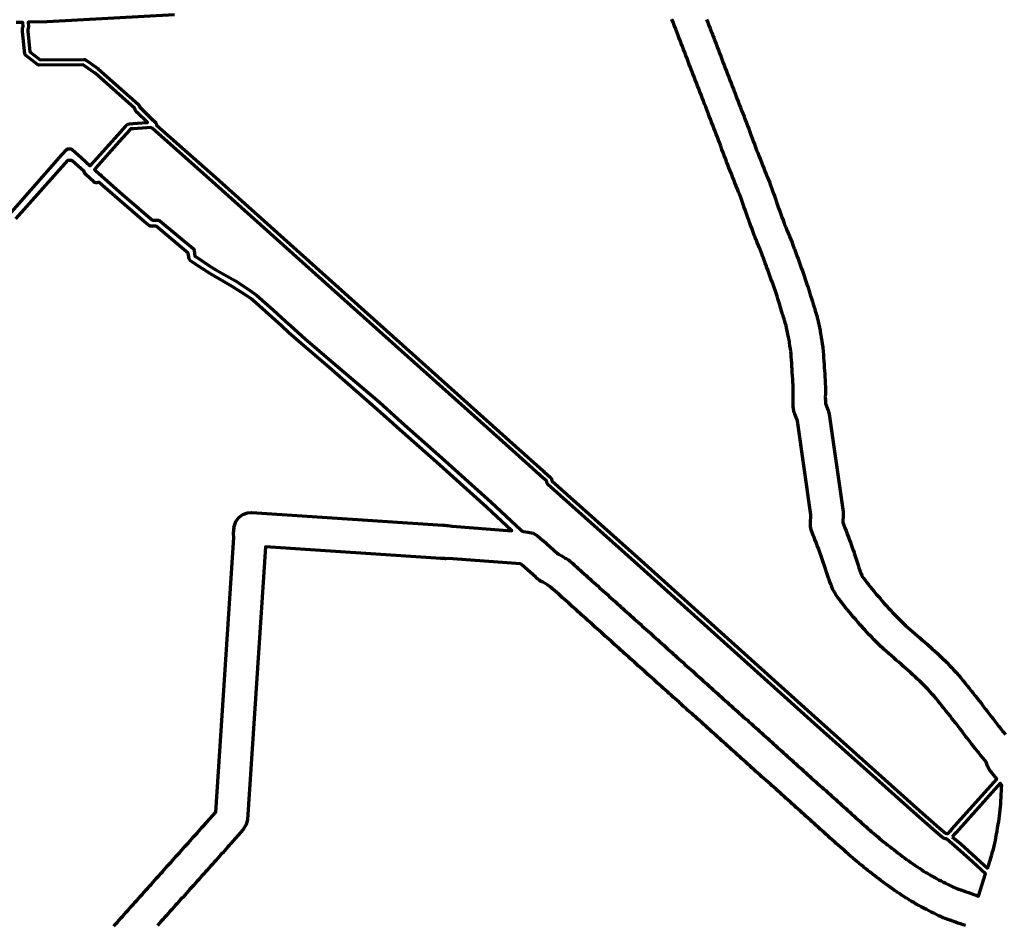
# Model space of a CAD drawing. Header units: metres. Extents: x 98902 to 136161, y 449037 to 499677.
# Tile 28 of 200: x 108421 to 110256, y 485672 to 487359. Entities that reach past the tile are written whole.
import ezdxf

# ---------------------------------------------------------------- set-up
doc = ezdxf.new("R2010")
doc.units = ezdxf.units.M
doc.layers.add('B-WE-OG-INFO_EIS VOORZORGSMAATREGEL-GV', color=7, linetype='Continuous', lineweight=70, true_color=0xfa194b)

msp = doc.modelspace()

# ---------------------------------------------------------------- linework, layer by layer
at = {"layer": 'B-WE-OG-INFO_EIS VOORZORGSMAATREGEL-GV', "flags": 128}
for points in [[(108383.5, 486975.9), (108499.8, 487107.2), (108499.8, 487107.2), (108508.2, 487116.8), (108510.4, 487118.2), (108516.3, 487118.6), (108518.6, 487117.4), (108535.5, 487102.2), (108535.5, 487102.2), (108552.6, 487086.9), (108559.9, 487094.8), (108598.9, 487138.5), (108598.9, 487138.5), (108618.7, 487160.8), (108618.8, 487160.8), (108619, 487161), (108619.2, 487161.3), (108619.5, 487161.6), (108619.7, 487161.8), (108622.8, 487164.4), (108625.6, 487165.3), (108632.2, 487165.8), (108632.2, 487165.8), (108632.2, 487165.8), (108657.5, 487167.5), (108657.5, 487167.5), (108657.5, 487167.5), (108659.3, 487167.6), (108640.2, 487186.4), (108640.2, 487186.4), (108637, 487189.6), (108636, 487191), (108634.9, 487193.9), (108560.8, 487259.9), (108560.7, 487259.9), (108547.8, 487269), (108547.8, 487269), (108547.8, 487269), (108539.3, 487274.9), (108457.3, 487274.5), (108455.7, 487274.7), (108454.2, 487275.5), (108432, 487292.6), (108430.4, 487294.8), (108426.4, 487336.5), (108426.4, 487336.5), (108426.4, 487336.5), (108426.2, 487339.1), (108426.2, 487339.1), (108426, 487341.4), (108426.4, 487343.9), (108427.5, 487346.3), (108426.9, 487354), (108414.3, 487354)], [(108709.5, 487367.8), (108472.5, 487355.2), (108437.2, 487354.1), (108437.2, 487354.1), (108437.2, 487354.1), (108436.9, 487354.1), (108437.6, 487345.7), (108437.1, 487343.3), (108436.1, 487340.9), (108436.2, 487340), (108436.2, 487340), (108436.2, 487340), (108436.4, 487337.4), (108436.4, 487337.4), (108439.9, 487299.2), (108459, 487284.5), (108540.8, 487284.9), (108542.3, 487284.7), (108543.7, 487284), (108553.5, 487277.2), (108553.5, 487277.2), (108566.5, 487268.1), (108566.5, 487268.1), (108566.5, 487268.1), (108566.8, 487267.8), (108567.3, 487267.5), (108642.2, 487200.8), (108643.4, 487199.3), (108644.8, 487196), (108647.2, 487193.6), (108647.2, 487193.6), (108647.2, 487193.6), (108669.2, 487171.9), (108669.3, 487171.7), (108669.5, 487171.6), (108669.8, 487171.2), (108670.1, 487171), (108674.6, 487166.6), (108675.9, 487164.3), (108676.2, 487162.8), (108786.5, 487065.3), (109033, 486844), (109345.1, 486564.7), (109345.1, 486564.7), (109345.1, 486564.7), (109396.4, 486518.7), (109397.3, 486517.6), (109397.9, 486517.3), (109398.1, 486517), (109398.4, 486516.9), (109410.1, 486506.3), (109411.6, 486504), (109412.8, 486499.8), (109572.6, 486357), (109907.9, 486055.6), (110098.4, 485885.2), (110134.5, 485853.6), (110146.1, 485843.8), (110148.4, 485843), (110148.6, 485843), (110148.7, 485843), (110149.2, 485843), (110149.9, 485843.1), (110151.3, 485843.8), (110154.7, 485847.6), (110154.7, 485847.6), (110154.7, 485847.6), (110156.9, 485850.1), (110156.9, 485850.1), (110156.9, 485850.1), (110156.9, 485850.1), (110156.9, 485850.1), (110157.8, 485850.9), (110158.1, 485851.5), (110241.6, 485944.6), (110241.7, 485944.7), (110228.2, 485961.6), (110224.2, 485968.3), (110222, 485976.3), (110219.7, 485979.1), (110215.5, 485984.1), (110211.4, 485989.2), (110207.2, 485994.3), (110207.1, 485994.4), (110207, 485994.5), (110206, 485995.7), (110206, 485995.8), (110205.9, 485995.9), (110202.1, 486000.6), (110198.4, 486005.3), (110198.4, 486005.4), (110198.3, 486005.5), (110194.6, 486010.2), (110194.6, 486010.3), (110194.5, 486010.3), (110190.9, 486015.1), (110190.8, 486015.1), (110187.2, 486019.8), (110187.2, 486019.9), (110187.2, 486019.9), (110183.5, 486024.6), (110183.5, 486024.7), (110183.5, 486024.7), (110179.8, 486029.4), (110176.2, 486034.2), (110172.5, 486038.9), (110172.5, 486038.9), (110168.9, 486043.7), (110168.9, 486043.7), (110165.2, 486048.4), (110161.7, 486053), (110158.1, 486057.6), (110154.4, 486062.2), (110154.4, 486062.2), (110150.7, 486066.9), (110146.9, 486071.6), (110146.9, 486071.6), (110146.9, 486071.6), (110143.2, 486076.3), (110143.2, 486076.3), (110139.4, 486081), (110135.9, 486085.4), (110132.3, 486089.8), (110132.3, 486089.8), (110128.4, 486094.4), (110124.8, 486098.8), (110121.3, 486102.7), (110117.5, 486106.8), (110113.5, 486111.2), (110109.6, 486115.4), (110105.9, 486119.2), (110102.1, 486123), (110098.1, 486126.9), (110093.8, 486130.9), (110093.8, 486130.9), (110089.5, 486135), (110085.2, 486138.9), (110081, 486142.8), (110076.7, 486146.6), (110072.3, 486150.5), (110072.3, 486150.5), (110067.8, 486154.4), (110067.8, 486154.4), (110067.8, 486154.4), (110063.3, 486158.4), (110063.3, 486158.4), (110058.8, 486162.3), (110058.8, 486162.3), (110054.3, 486166.2), (110054.3, 486166.2), (110049.9, 486170.1), (110049.9, 486170.1), (110049.8, 486170.1), (110045.3, 486174), (110045.3, 486174), (110045.3, 486174), (110040.8, 486177.9), (110040.7, 486178.1), (110040.5, 486178.2), (110036, 486182.1), (110035.9, 486182.2), (110035.8, 486182.3), (110031.4, 486186.3), (110031.2, 486186.5), (110031, 486186.7), (110026.6, 486190.8), (110026.5, 486190.9), (110026.3, 486191), (110022, 486195.2), (110021.9, 486195.3), (110021.7, 486195.4), (110017.4, 486199.6), (110017.2, 486199.9), (110016.9, 486200.2), (110012.7, 486204.5), (110008.5, 486208.8), (110008.5, 486208.8), (110004.4, 486213.1), (110004.2, 486213.3), (110004, 486213.4), (109999.9, 486217.8), (109999.9, 486217.8), (109999.9, 486217.8), (109995.8, 486222.2), (109995.6, 486222.4), (109995.4, 486222.6), (109991.4, 486227), (109991.3, 486227.1), (109991.2, 486227.2), (109987.2, 486231.7), (109987.2, 486231.7), (109987.2, 486231.7), (109983.2, 486236.2), (109983, 486236.6), (109982.6, 486236.9), (109978.8, 486241.5), (109978.8, 486241.5), (109974.9, 486246.1), (109974.9, 486246.1), (109974.9, 486246.1), (109971, 486250.7), (109971, 486250.7), (109971, 486250.8), (109967.2, 486255.4), (109963.3, 486260), (109963.2, 486260.1), (109963.1, 486260.3), (109959.3, 486264.9), (109959.2, 486265), (109959.1, 486265.1), (109955.4, 486269.8), (109955.3, 486270), (109955.2, 486270.1), (109951.5, 486274.8), (109951.3, 486275.1), (109951.1, 486275.3), (109948.2, 486279.2), (109945.3, 486283), (109941.8, 486287.9), (109940.7, 486290), (109938.9, 486292.5), (109936.3, 486297.9), (109936.1, 486298.5), (109935.7, 486299), (109933.3, 486304.5), (109933.1, 486305.3), (109932.7, 486306), (109930.5, 486311.6), (109930.5, 486311.7), (109930.5, 486311.7), (109928.4, 486317.3), (109928.3, 486318), (109927.9, 486318.7), (109926.1, 486324.4), (109924.3, 486330.2), (109922.4, 486335.9), (109922.4, 486335.9), (109920.6, 486341.6), (109920.6, 486341.6), (109920.6, 486341.6), (109918.9, 486346.9), (109917.1, 486352.1), (109917, 486352.2), (109917, 486352.2), (109915, 486357.9), (109913.1, 486363.4), (109911.2, 486368.7), (109909.1, 486374.2), (109909.1, 486374.2), (109907, 486379.6), (109904.9, 486385), (109902.7, 486390.6), (109902.7, 486390.6), (109900.6, 486396.2), (109900.5, 486396.6), (109900.3, 486397), (109896, 486408.8), (109894.5, 486414.7), (109894.3, 486420.8), (109895.3, 486436.9), (109870.4, 486612), (109865.3, 486624.3), (109865.3, 486624.6), (109865.1, 486624.9), (109864.2, 486627.3), (109862.2, 486638), (109862.2, 486650), (109862.1, 486655.8), (109862.2, 486656.2), (109862.1, 486656.7), (109862.2, 486662.6), (109862.2, 486662.6), (109862.2, 486662.6), (109862.3, 486668.5), (109862.3, 486668.5), (109862.4, 486673.5), (109862.2, 486678.1), (109861.8, 486683.7), (109861.8, 486683.7), (109861.4, 486689.6), (109861.4, 486689.6), (109861.4, 486689.6), (109861, 486695.5), (109860.6, 486701.4), (109860.2, 486707.3), (109859.8, 486713.2), (109859.8, 486713.2), (109859.8, 486713.2), (109859.4, 486719.1), (109859.4, 486719.1), (109859.1, 486725), (109859.1, 486725), (109859.1, 486725), (109858.7, 486730.8), (109858.3, 486736.3), (109857.9, 486740.8), (109857.1, 486745.8), (109857.1, 486745.8), (109856.2, 486751.7), (109855.3, 486757.5), (109854.5, 486762.6), (109853.4, 486767.7), (109853.4, 486767.7), (109852.2, 486773.4), (109851, 486779.2), (109849.9, 486784.8), (109848.9, 486789.3), (109847.5, 486794.1), (109845.8, 486799.7), (109844.4, 486804.8), (109842.7, 486809.7), (109842.6, 486810.1), (109842.5, 486810.4), (109840.7, 486816), (109840.7, 486816.1), (109840.6, 486816.1), (109838.9, 486821.8), (109838.9, 486822), (109838.8, 486822.1), (109837.1, 486827.8), (109837.1, 486827.8), (109835.4, 486833.3), (109835.4, 486833.3), (109833.8, 486838.8), (109832.1, 486844), (109830.3, 486849.4), (109828.5, 486855), (109826.7, 486860.3), (109824.9, 486865.5), (109822.9, 486870.9), (109822.9, 486870.9), (109822.9, 486870.9), (109820.8, 486876.5), (109818.8, 486882), (109818.8, 486882.1), (109818.8, 486882.1), (109816.8, 486887.6), (109816.8, 486887.6), (109814.8, 486893.2), (109812.8, 486898.5), (109812.4, 486899.8), (109812.4, 486899.9), (109812.3, 486899.9), (109810.2, 486905.6), (109810.2, 486905.7), (109810.1, 486905.9), (109808.2, 486911.3), (109806.1, 486916.6), (109806.1, 486916.9), (109805.9, 486917.1), (109803.9, 486922.6), (109801.9, 486927.9), (109799.9, 486933), (109797.7, 486938.2), (109797.7, 486938.2), (109795.3, 486943.8), (109795.3, 486943.8), (109793, 486949.3), (109792.9, 486949.6), (109792.8, 486949.8), (109790.5, 486955.4), (109790.4, 486956), (109790.1, 486956.5), (109789.1, 486959.3), (109789.1, 486959.3), (109787, 486964.9), (109785, 486970.6), (109785, 486970.6), (109782.9, 486976.2), (109780.8, 486981.9), (109780.8, 486982), (109780.7, 486982.1), (109778.7, 486987.8), (109778.7, 486987.8), (109778.6, 486987.9), (109776.6, 486993.6), (109774.6, 486999.3), (109772.6, 487005), (109772.6, 487005), (109772.6, 487005), (109770.5, 487010.7), (109770.5, 487010.7), (109770.5, 487010.8), (109768.5, 487016.5), (109766.5, 487022.2), (109764.6, 487027.5), (109762.7, 487032.5), (109760.5, 487037.8), (109758.3, 487043.4), (109756, 487049), (109755.9, 487049.2), (109755.9, 487049.3), (109753.6, 487054.9), (109753.6, 487055), (109753.6, 487055.1), (109751.4, 487060.7), (109751.4, 487060.7), (109749.2, 487066.3), (109747, 487071.9), (109744.8, 487077.5), (109744.8, 487077.5), (109742.6, 487083.1), (109742.6, 487083.1), (109740.4, 487088.7), (109740.4, 487088.7), (109740.4, 487088.7), (109738.2, 487094.4), (109738.1, 487094.6), (109738, 487094.8), (109735.9, 487100.5), (109733.7, 487106.2), (109731.6, 487111.8), (109731.6, 487111.9), (109729.5, 487117.5), (109729.5, 487117.5), (109727.4, 487123.1), (109725.3, 487128.8), (109725.3, 487128.8), (109723.1, 487134.4), (109723.1, 487134.4), (109721, 487140.1), (109721, 487140.1), (109718.9, 487145.7), (109716.7, 487151.4), (109714.6, 487157), (109712.5, 487162.5), (109710.3, 487168), (109710.3, 487168), (109708.1, 487173.6), (109705.9, 487179.3), (109705.9, 487179.3), (109705.9, 487179.4), (109703.7, 487185), (109703.7, 487185.1), (109703.6, 487185.1), (109701.5, 487190.8), (109699.3, 487196.4), (109699.3, 487196.4), (109697.2, 487201.9), (109697.2, 487201.9), (109695, 487207.6), (109692.8, 487213.2), (109690.6, 487218.9), (109690.6, 487218.9), (109690.6, 487218.9), (109688.4, 487224.5), (109688.4, 487224.6), (109688.4, 487224.6), (109686.2, 487230.2), (109684.1, 487235.9), (109681.9, 487241.5), (109681.9, 487241.5), (109679.7, 487247), (109679.7, 487247), (109677.5, 487252.6), (109675.3, 487258.3), (109675.3, 487258.3), (109675.3, 487258.3), (109673.1, 487264), (109673.1, 487264.2), (109672.9, 487264.4), (109670.8, 487270.1), (109670.8, 487270.1), (109668.7, 487275.8), (109668.7, 487275.8), (109666.6, 487281.4), (109666.6, 487281.4), (109664.6, 487286.9), (109662.5, 487292.4), (109662.5, 487292.4), (109660.3, 487298), (109658.1, 487303.7), (109656, 487309.3), (109653.8, 487314.6), (109651.6, 487320.2), (109651.6, 487320.2), (109649.4, 487325.8), (109649.3, 487326), (109649.3, 487326.1), (109647.1, 487331.7), (109647.1, 487331.7), (109647.1, 487331.7), (109644.9, 487337.4), (109642.7, 487343), (109640.5, 487348.7), (109640.5, 487348.7), (109638.3, 487354.3), (109636.1, 487359.9)], [(109700.8, 487359.1), (109703, 487353.5), (109703, 487353.5), (109705.1, 487347.9), (109707.3, 487342.5), (109709.6, 487336.9), (109709.6, 487336.8), (109709.6, 487336.7), (109711.8, 487331.1), (109711.9, 487331), (109711.9, 487330.9), (109714.1, 487325.3), (109716.3, 487319.6), (109718.4, 487314), (109718.5, 487314), (109720.6, 487308.4), (109720.7, 487308.1), (109720.8, 487308), (109722.9, 487302.3), (109722.9, 487302.3), (109722.9, 487302.3), (109725, 487296.6), (109725, 487296.6), (109727.1, 487290.9), (109727.1, 487290.9), (109729.1, 487285.5), (109731.2, 487280.1), (109733.4, 487274.5), (109735.6, 487268.9), (109735.6, 487268.9), (109735.6, 487268.9), (109737.8, 487263.2), (109737.8, 487263.2), (109737.8, 487263.1), (109740, 487257.5), (109740, 487257.5), (109742.2, 487251.8), (109744.4, 487246.2), (109744.4, 487246.2), (109746.6, 487240.6), (109746.6, 487240.6), (109748.7, 487235), (109748.7, 487234.9), (109750.9, 487229.3), (109753.1, 487223.7), (109753.1, 487223.6), (109753.2, 487223.6), (109755.3, 487217.9), (109755.3, 487217.9), (109755.3, 487217.9), (109757.5, 487212.3), (109759.7, 487206.6), (109759.7, 487206.6), (109761.8, 487201.2), (109761.8, 487201.2), (109764, 487195.5), (109766.2, 487189.9), (109768.4, 487184.3), (109768.4, 487184.2), (109768.5, 487184.1), (109770.6, 487178.4), (109770.6, 487178.4), (109770.7, 487178.3), (109772.8, 487172.6), (109775, 487167), (109775, 487167), (109777.1, 487161.3), (109777.1, 487161.3), (109777.1, 487161.3), (109779.3, 487155.6), (109779.3, 487155.6), (109779.3, 487155.6), (109781.4, 487149.9), (109781.4, 487149.9), (109783.5, 487144.3), (109785.7, 487138.6), (109785.7, 487138.6), (109785.7, 487138.6), (109787.8, 487132.9), (109787.8, 487132.9), (109787.8, 487132.9), (109789.9, 487127.2), (109789.9, 487127.2), (109792.1, 487121.6), (109792.1, 487121.6), (109794.1, 487116.1), (109796.2, 487110.8), (109796.2, 487110.8), (109798.4, 487105.1), (109798.4, 487105.1), (109800.7, 487099.5), (109800.7, 487099.5), (109800.7, 487099.5), (109802.9, 487093.8), (109802.9, 487093.8), (109802.9, 487093.7), (109805.1, 487088.1), (109807.3, 487082.5), (109807.3, 487082.5), (109809.5, 487076.8), (109811.6, 487071.5), (109813.8, 487066), (109816.1, 487060.4), (109818.4, 487054.8), (109818.4, 487054.6), (109818.6, 487054.3), (109820.8, 487048.7), (109820.8, 487048.2), (109821.1, 487047.8), (109823.1, 487042.1), (109825.1, 487036.4), (109825.1, 487036.4), (109827.1, 487030.7), (109827.1, 487030.7), (109829.1, 487025.1), (109829.1, 487025.1), (109831.1, 487019.4), (109833.2, 487013.7), (109835.1, 487008.1), (109837.2, 487002.5), (109839.2, 486996.9), (109841.3, 486991.3), (109841.3, 486991.2), (109841.3, 486991.2), (109843.4, 486985.5), (109843.4, 486985.4), (109843.5, 486985.4), (109845.5, 486979.7), (109846.3, 486977.4), (109848.3, 486972.5), (109850.6, 486967.2), (109852.9, 486961.6), (109852.9, 486961.6), (109855.3, 486956), (109855.4, 486955.7), (109855.5, 486955.4), (109857.8, 486949.8), (109857.8, 486949.6), (109857.9, 486949.4), (109860.1, 486943.7), (109860.1, 486943.5), (109860.2, 486943.4), (109862.2, 486937.9), (109864.3, 486932.5), (109864.4, 486932.2), (109864.5, 486931.9), (109866.5, 486926.3), (109868.5, 486920.9), (109868.5, 486920.9), (109869.1, 486919.5), (109869.1, 486919.3), (109869.2, 486919.2), (109871.2, 486913.6), (109873.2, 486908.1), (109873.2, 486908.1), (109875.2, 486902.5), (109875.2, 486902.5), (109877.2, 486897), (109879.3, 486891.4), (109879.3, 486891.4), (109881.3, 486885.9), (109881.3, 486885.8), (109881.3, 486885.7), (109883.3, 486880.2), (109883.4, 486879.8), (109883.5, 486879.6), (109885.4, 486874), (109887.3, 486868.4), (109889.1, 486862.8), (109889.2, 486862.6), (109889.2, 486862.4), (109891, 486856.8), (109891.1, 486856.5), (109891.2, 486856.3), (109892.9, 486850.7), (109892.9, 486850.6), (109892.9, 486850.6), (109894.6, 486844.9), (109894.6, 486844.9), (109896.2, 486839.4), (109897.9, 486834.1), (109899.6, 486828.8), (109901.4, 486823.5), (109901.5, 486822.8), (109901.8, 486822.2), (109903.4, 486816.6), (109905.1, 486810.9), (109906.7, 486805.2), (109906.8, 486804.3), (109907.2, 486803.4), (109908.5, 486797.7), (109908.5, 486797.4), (109908.6, 486797.1), (109909.8, 486791.4), (109911, 486785.6), (109912.2, 486779.8), (109912.2, 486779.8), (109912.2, 486779.7), (109913.4, 486773.9), (109913.4, 486773.2), (109913.6, 486772.5), (109914.5, 486766.7), (109914.5, 486766.7), (109914.5, 486766.7), (109915.5, 486760.9), (109916.4, 486755), (109917.3, 486749.2), (109917.3, 486748.3), (109917.5, 486747.6), (109918.1, 486741.7), (109918, 486741.2), (109918.1, 486740.7), (109918.5, 486734.8), (109918.9, 486728.9), (109919.3, 486723), (109919.7, 486717.1), (109919.7, 486717.1), (109920.1, 486711.2), (109920.1, 486711.2), (109920.1, 486711.2), (109920.5, 486705.4), (109920.9, 486699.5), (109921.3, 486693.6), (109921.7, 486687.7), (109921.7, 486687.7), (109921.7, 486687.7), (109922.1, 486681.8), (109922, 486681.5), (109922.1, 486681.1), (109922.3, 486675.2), (109922.2, 486674.3), (109922.4, 486673.4), (109922.3, 486667.5), (109922.2, 486661.6), (109922.2, 486661.6), (109922.1, 486656.2), (109922.2, 486650.7), (109922.1, 486650.6), (109922.2, 486650.4), (109922.2, 486643.9), (109927.4, 486631.2), (109929.3, 486624.1), (109955.1, 486442.3), (109955.4, 486436.2), (109954.6, 486423.3), (109956.6, 486417.6), (109958.7, 486412.4), (109958.7, 486412.4), (109960.8, 486406.8), (109963, 486401.2), (109963, 486401.1), (109963.1, 486400.9), (109965.3, 486395.3), (109965.3, 486395.3), (109965.3, 486395.3), (109967.4, 486389.7), (109967.4, 486389.6), (109967.4, 486389.5), (109969.5, 486383.8), (109969.6, 486383.6), (109969.7, 486383.4), (109971.7, 486377.7), (109973.6, 486372.2), (109973.6, 486372.2), (109975.6, 486366.5), (109975.7, 486366), (109975.9, 486365.6), (109977.7, 486359.9), (109977.7, 486359.9), (109979.6, 486354.2), (109981.4, 486348.5), (109983.2, 486342.7), (109983.2, 486342.7), (109984.8, 486337.7), (109986.7, 486332.8), (109986.7, 486332.8), (109988.5, 486328), (109990.3, 486323.9), (109991.5, 486321.5), (109993.5, 486318.9), (109993.5, 486318.9), (109996.3, 486315), (109999, 486311.5), (110002.4, 486307.1), (110005.9, 486302.7), (110009.6, 486298.2), (110013.3, 486293.8), (110013.3, 486293.8), (110013.3, 486293.8), (110017.1, 486289.2), (110017.1, 486289.1), (110020.9, 486284.6), (110020.9, 486284.6), (110024.8, 486280), (110028.3, 486275.7), (110032, 486271.6), (110032, 486271.6), (110035.9, 486267.2), (110039.7, 486263.1), (110043.6, 486258.9), (110043.6, 486258.9), (110047.5, 486254.7), (110051.6, 486250.6), (110055.7, 486246.3), (110059.7, 486242.2), (110063.5, 486238.5), (110067.7, 486234.5), (110071.7, 486230.7), (110075.9, 486227), (110080.2, 486223.2), (110084.6, 486219.4), (110084.6, 486219.4), (110089.1, 486215.4), (110089.1, 486215.4), (110093.7, 486211.5), (110093.7, 486211.5), (110093.8, 486211.4), (110098.3, 486207.5), (110098.3, 486207.5), (110098.3, 486207.5), (110102.8, 486203.5), (110102.8, 486203.5), (110102.9, 486203.5), (110107.4, 486199.5), (110107.4, 486199.5), (110111.9, 486195.6), (110111.9, 486195.6), (110111.9, 486195.5), (110116.4, 486191.6), (110116.5, 486191.5), (110116.6, 486191.4), (110121.1, 486187.4), (110121.2, 486187.3), (110121.3, 486187.2), (110125.7, 486183.2), (110125.8, 486183.1), (110126, 486183), (110130.4, 486178.9), (110130.4, 486178.8), (110130.4, 486178.8), (110134.8, 486174.7), (110134.8, 486174.7), (110134.9, 486174.6), (110139.2, 486170.5), (110139.3, 486170.4), (110139.4, 486170.4), (110143.8, 486166.2), (110143.9, 486166), (110144.1, 486165.9), (110148.4, 486161.7), (110148.6, 486161.3), (110148.9, 486161.1), (110153, 486156.8), (110153.2, 486156.5), (110153.5, 486156.3), (110157.6, 486151.9), (110161.6, 486147.5), (110161.6, 486147.5), (110165.7, 486143.1), (110165.9, 486142.7), (110166.3, 486142.5), (110170.2, 486137.9), (110170.4, 486137.7), (110170.6, 486137.5), (110174.5, 486132.8), (110178.3, 486128.2), (110178.3, 486128.2), (110178.3, 486128.2), (110182.2, 486123.6), (110182.4, 486123.3), (110182.6, 486123.1), (110186.4, 486118.4), (110190.1, 486113.7), (110190.1, 486113.7), (110190.1, 486113.7), (110193.8, 486109), (110193.8, 486109), (110197.6, 486104.3), (110201.3, 486099.6), (110201.3, 486099.6), (110205.1, 486094.9), (110205.1, 486094.8), (110205.2, 486094.8), (110208.9, 486090), (110209, 486089.9), (110209.1, 486089.8), (110212.8, 486085), (110212.8, 486085), (110216.4, 486080.3), (110216.4, 486080.3), (110216.4, 486080.3), (110220.1, 486075.5), (110220.1, 486075.5), (110220.1, 486075.5), (110223.8, 486070.7), (110227.4, 486066), (110231.1, 486061.2), (110231.1, 486061.2), (110234.7, 486056.5), (110234.7, 486056.5), (110238.4, 486051.7), (110242, 486047), (110242, 486047), (110245.6, 486042.5), (110249.2, 486037.8), (110252.9, 486033.2), (110253.6, 486032.3), (110257.7, 486027.4)], [(108596.3, 485670.8), (108599.7, 485674.5), (108603, 485678.2), (108606.3, 485681.9), (108606.3, 485681.9), (108609.7, 485685.6), (108613, 485689.3), (108616.3, 485693.1), (108619.6, 485696.8), (108623, 485700.5), (108623, 485700.5), (108626.3, 485704.2), (108629.6, 485707.9), (108629.6, 485707.9), (108633, 485711.7), (108636.3, 485715.4), (108639.6, 485719.1), (108639.6, 485719.1), (108642.9, 485722.8), (108642.9, 485722.8), (108646.3, 485726.5), (108649.6, 485730.2), (108652.9, 485734), (108656.3, 485737.7), (108659.6, 485741.4), (108662.9, 485745.1), (108666.3, 485748.8), (108669.6, 485752.6), (108672.9, 485756.3), (108676.2, 485760), (108676.2, 485760), (108676.2, 485760), (108677.4, 485761.2), (108677.4, 485761.2), (108677.4, 485761.2), (108680.6, 485764.8), (108680.6, 485764.8), (108683.8, 485768.4), (108683.8, 485768.4), (108687, 485772), (108690.2, 485775.6), (108690.2, 485775.6), (108690.2, 485775.6), (108693.5, 485779.2), (108696.7, 485782.8), (108699.9, 485786.4), (108699.9, 485786.4), (108703.1, 485790), (108706.3, 485793.6), (108706.4, 485793.6), (108709.6, 485797.2), (108709.6, 485797.2), (108712.8, 485800.8), (108716, 485804.4), (108719.2, 485808), (108719.2, 485808), (108722.5, 485811.6), (108725.7, 485815.1), (108728.9, 485818.7), (108732.1, 485822.3), (108732.1, 485822.3), (108735.3, 485825.9), (108735.3, 485825.9), (108738.6, 485829.5), (108741.8, 485833.1), (108741.8, 485833.1), (108745, 485836.7), (108748.2, 485840.3), (108748.2, 485840.3), (108751.4, 485843.9), (108751.4, 485843.9), (108754.7, 485847.5), (108757.9, 485851.1), (108761.1, 485854.7), (108761.1, 485854.7), (108764, 485858), (108765.7, 485859.9), (108765.7, 485859.9), (108765.7, 485859.9), (108766, 485860.2), (108766.2, 485860.5), (108768.5, 485863.2), (108768.8, 485863.4), (108769, 485863.8), (108786.3, 485883.1), (108820, 486394.4), (108819.4, 486402), (108819.5, 486403.3), (108819.6, 486403.6), (108819.6, 486404), (108819.8, 486406.7), (108820, 486410.2), (108820.4, 486411.7), (108820.3, 486413.3), (108820.7, 486415.1), (108823.7, 486424.1), (108829.3, 486431.6), (108836.9, 486437.1), (108845.7, 486440.3), (108853.6, 486440.8), (109209.4, 486417.5), (109209.4, 486417.5), (109209.4, 486417.5), (109212.9, 486417.3), (109212.9, 486417.3), (109216.9, 486417), (109217.2, 486416.9), (109217.5, 486417), (109218.8, 486416.9), (109226.6, 486415.3), (109226.7, 486415.3), (109337.8, 486407), (109290.7, 486450.7), (109197.4, 486534.6), (109123.7, 486599.7), (109123.7, 486599.7), (109110, 486612.1), (109110, 486612.1), (109082.8, 486636.8), (108997.7, 486711.2), (108945.3, 486755.7), (108945.3, 486755.7), (108945.2, 486755.8), (108922.8, 486775.8), (108908.6, 486788.5), (108855.7, 486836.3), (108851.6, 486839.4), (108840.3, 486847.4), (108817.1, 486862.3), (108776.6, 486885.7), (108754.4, 486899.9), (108754.4, 486899.9), (108739, 486910), (108737.2, 486912.1), (108736.8, 486913.4), (108735.2, 486924), (108675.1, 486974.1), (108665.2, 486974.3), (108663.5, 486974.6), (108662, 486975.5), (108653.7, 486982.7), (108653.7, 486982.7), (108617.2, 487014.1), (108617.2, 487014.1), (108575.4, 487050), (108568.6, 487056.1), (108567.9, 487055.5), (108565.5, 487054.8), (108563.1, 487054.9), (108560.6, 487056), (108559.2, 487057.1), (108559.2, 487057.1), (108559.2, 487057.1), (108559.2, 487057.1), (108559.2, 487057.1), (108544.4, 487070.4), (108544.4, 487070.4), (108544.4, 487070.4), (108544.4, 487070.4), (108544.4, 487070.4), (108544.4, 487070.4), (108544.4, 487070.4), (108544.3, 487070.4), (108542.9, 487071.9), (108541.2, 487076.1), (108518.4, 487096.6), (108510.2, 487096.4), (108413.2, 486988.1)], [(110183.4, 485671.5), (110178.7, 485673.1), (110178.7, 485673.1), (110174, 485674.8), (110169.2, 485676.4), (110164.5, 485678.1), (110159.7, 485679.8), (110155, 485681.4), (110155, 485681.4), (110155, 485681.4), (110154.5, 485681.7), (110154, 485681.8), (110151.2, 485682.8), (110151.2, 485682.8), (110151.2, 485682.8), (110150.7, 485683), (110150.2, 485683.1), (110145.5, 485684.8), (110141.2, 485686.2), (110139.7, 485687.1), (110138, 485687.6), (110133.5, 485689.8), (110133.3, 485689.9), (110133.1, 485690), (110128.6, 485692.2), (110124.1, 485694.5), (110124.1, 485694.5), (110119.6, 485696.8), (110115.1, 485699.1), (110110.6, 485701.3), (110110.6, 485701.3), (110110.6, 485701.4), (110106.1, 485703.6), (110105.9, 485703.8), (110105.7, 485703.9), (110101.2, 485706.2), (110101, 485706.4), (110100.8, 485706.4), (110096.6, 485708.8), (110092.3, 485711.1), (110091.7, 485711.5), (110091, 485711.8), (110086.8, 485714.3), (110082.7, 485716.7), (110082.5, 485716.9), (110082.2, 485717), (110077.9, 485719.6), (110077.7, 485719.8), (110077.4, 485719.9), (110073.2, 485722.6), (110073.1, 485722.6), (110073, 485722.7), (110068.7, 485725.4), (110068.7, 485725.5), (110068.6, 485725.5), (110064.4, 485728.3), (110064.3, 485728.4), (110064.1, 485728.4), (110060, 485731.2), (110059.9, 485731.3), (110059.8, 485731.3), (110055.6, 485734.1), (110055.5, 485734.2), (110055.4, 485734.3), (110051.3, 485737.1), (110051.2, 485737.2), (110051.1, 485737.2), (110047, 485740.1), (110046.9, 485740.2), (110046.8, 485740.2), (110042.7, 485743.1), (110042.6, 485743.2), (110042.5, 485743.2), (110038.5, 485746.2), (110038.4, 485746.2), (110038.3, 485746.3), (110034.2, 485749.3), (110034.1, 485749.3), (110034, 485749.4), (110030, 485752.4), (110029.9, 485752.5), (110029.8, 485752.5), (110025.8, 485755.5), (110025.7, 485755.6), (110025.6, 485755.7), (110021.6, 485758.7), (110021.6, 485758.8), (110021.5, 485758.8), (110017.5, 485761.9), (110017.5, 485761.9), (110017.4, 485761.9), (110013.5, 485765), (110013.5, 485765), (110009.5, 485768.1), (110009.5, 485768.1), (110009.5, 485768.1), (110005.5, 485771.2), (110005.5, 485771.2), (110005.5, 485771.2), (110001.5, 485774.3), (110001.5, 485774.3), (110001.5, 485774.3), (109997.5, 485777.4), (109997.4, 485777.5), (109997.4, 485777.5), (109993.4, 485780.7), (109993.3, 485780.8), (109993.2, 485780.8), (109989.3, 485784), (109989.3, 485784), (109989.2, 485784.1), (109985.3, 485787.3), (109985.1, 485787.5), (109984.9, 485787.6), (109981, 485790.8), (109981, 485790.8), (109981, 485790.8), (109977.2, 485794.1), (109977.1, 485794.1), (109977.1, 485794.2), (109973.2, 485797.4), (109973.2, 485797.5), (109973.2, 485797.5), (109969.3, 485800.8), (109969.3, 485800.8), (109969.3, 485800.8), (109965.5, 485804.1), (109965.3, 485804.3), (109965.2, 485804.4), (109961.4, 485807.8), (109961.4, 485807.8), (109961.3, 485807.8), (109957.6, 485811.2), (109957.6, 485811.2), (109953.8, 485814.6), (109950.1, 485817.9), (109950.1, 485817.9), (109946.3, 485821.3), (109946.3, 485821.3), (109942.6, 485824.6), (109942.6, 485824.6), (109938.8, 485828), (109938.8, 485828), (109935.1, 485831.3), (109931.4, 485834.7), (109927.6, 485838.1), (109927.6, 485838.1), (109923.9, 485841.4), (109923.9, 485841.4), (109920.1, 485844.8), (109916.4, 485848.1), (109916.4, 485848.1), (109912.6, 485851.5), (109912.6, 485851.5), (109908.9, 485854.8), (109908.9, 485854.8), (109905.2, 485858.2), (109901.4, 485861.6), (109901.4, 485861.6), (109897.7, 485864.9), (109893.9, 485868.3), (109890.2, 485871.6), (109886.4, 485875), (109886.4, 485875), (109882.7, 485878.3), (109878.9, 485881.7), (109875.2, 485885.1), (109871.5, 485888.4), (109871.5, 485888.4), (109867.7, 485891.8), (109864, 485895.1), (109860.2, 485898.5), (109860.2, 485898.5), (109856.5, 485901.8), (109856.5, 485901.8), (109852.7, 485905.2), (109849, 485908.6), (109845.3, 485911.9), (109845.3, 485911.9), (109841.5, 485915.3), (109841.5, 485915.3), (109837.8, 485918.6), (109834, 485922), (109830.3, 485925.4), (109830.3, 485925.4), (109830.3, 485925.4), (109826.5, 485928.7), (109826.5, 485928.7), (109822.8, 485932.1), (109822.8, 485932.1), (109819.1, 485935.4), (109815.3, 485938.8), (109815.3, 485938.8), (109811.6, 485942.1), (109811.6, 485942.1), (109807.8, 485945.5), (109807.8, 485945.5), (109804.1, 485948.9), (109800.3, 485952.2), (109800.3, 485952.2), (109796.6, 485955.6), (109796.6, 485955.6), (109792.9, 485958.9), (109792.9, 485958.9), (109792.9, 485958.9), (109789.1, 485962.3), (109785.4, 485965.6), (109781.6, 485969), (109777.9, 485972.4), (109774.1, 485975.7), (109770.4, 485979.1), (109766.7, 485982.4), (109762.9, 485985.8), (109759.2, 485989.1), (109755.4, 485992.5), (109755.4, 485992.5), (109751.7, 485995.9), (109751.7, 485995.9), (109747.9, 485999.2), (109747.9, 485999.2), (109744.2, 486002.6), (109740.4, 486005.9), (109740.4, 486005.9), (109736.7, 486009.3), (109736.7, 486009.3), (109733, 486012.6), (109729.2, 486016), (109725.5, 486019.4), (109725.5, 486019.4), (109721.7, 486022.7), (109721.7, 486022.7), (109718, 486026.1), (109714.2, 486029.4), (109714.2, 486029.4), (109714.2, 486029.4), (109710.5, 486032.8), (109706.8, 486036.2), (109703, 486039.5), (109699.3, 486042.9), (109695.5, 486046.2), (109691.8, 486049.6), (109688, 486053), (109684.3, 486056.3), (109684.3, 486056.3), (109680.6, 486059.7), (109676.8, 486063), (109673.1, 486066.4), (109669.3, 486069.7), (109665.6, 486073.1), (109661.9, 486076.5), (109661.9, 486076.5), (109661.9, 486076.5), (109658.1, 486079.8), (109658.1, 486079.8), (109654.4, 486083.2), (109654.4, 486083.2), (109650.6, 486086.5), (109650.6, 486086.5), (109649.5, 486087.6), (109645.8, 486090.8), (109642.2, 486094.1), (109638.6, 486097.3), (109638.6, 486097.3), (109635, 486100.6), (109631.4, 486103.8), (109627.8, 486107.1), (109624.1, 486110.3), (109624.1, 486110.3), (109620.5, 486113.5), (109616.9, 486116.8), (109613.3, 486120), (109613.3, 486120), (109609.7, 486123.3), (109606.1, 486126.5), (109602.5, 486129.8), (109598.8, 486133), (109595.2, 486136.3), (109595.2, 486136.3), (109591.6, 486139.5), (109588, 486142.7), (109584.4, 486146), (109584.4, 486146), (109580.8, 486149.2), (109577.2, 486152.5), (109573.5, 486155.7), (109569.9, 486159), (109569.9, 486159), (109566.3, 486162.2), (109562.7, 486165.5), (109559.1, 486168.7), (109559.1, 486168.7), (109555.5, 486171.9), (109551.9, 486175.2), (109548.2, 486178.4), (109544.6, 486181.7), (109541, 486184.9), (109541, 486184.9), (109537.4, 486188.2), (109533.8, 486191.4), (109530.2, 486194.7), (109530.2, 486194.7), (109526.6, 486197.9), (109522.9, 486201.1), (109519.3, 486204.4), (109515.7, 486207.6), (109515.7, 486207.6), (109512.1, 486210.9), (109508.5, 486214.1), (109504.9, 486217.4), (109504.9, 486217.4), (109501.3, 486220.6), (109497.6, 486223.9), (109494, 486227.1), (109490.4, 486230.3), (109486.8, 486233.6), (109486.8, 486233.6), (109483.2, 486236.8), (109479.6, 486240.1), (109476, 486243.3), (109476, 486243.3), (109472.3, 486246.6), (109468.7, 486249.8), (109465.1, 486253), (109461.5, 486256.3), (109461.5, 486256.3), (109457.9, 486259.5), (109454.3, 486262.8), (109450.6, 486266), (109450.6, 486266), (109450.6, 486266), (109447, 486269.3), (109443.4, 486272.5), (109443.4, 486272.5), (109439.8, 486275.8), (109436.2, 486279), (109432.6, 486282.2), (109432.6, 486282.3), (109429, 486285.5), (109425.3, 486288.7), (109421.7, 486292), (109421.7, 486292), (109418.1, 486295.2), (109414.5, 486298.5), (109410.9, 486301.7), (109409.1, 486303.3), (109407.8, 486304.1), (109404.2, 486306.2), (109400, 486308.6), (109395.7, 486311), (109391.5, 486313.4), (109389.5, 486315.1), (109386.5, 486316.9), (109382.9, 486320.1), (109382.8, 486320.2), (109382.7, 486320.3), (109356.7, 486343.6), (109354.3, 486345.6), (109219.5, 486355.6), (109214.4, 486355), (109213.1, 486355.1), (109213, 486355.2), (109212.8, 486355.1), (109209, 486355.4), (109209, 486355.4), (109209, 486355.4), (109205.4, 486355.6), (109205.4, 486355.6), (109205.4, 486355.6), (108878.9, 486377), (108845.5, 485869.3), (108843.2, 485859.6), (108837.5, 485850.3), (108813.9, 485824), (108811.9, 485821.6), (108811.9, 485821.6), (108811.9, 485821.6), (108811.6, 485821.4), (108811.4, 485821), (108809.5, 485818.8), (108809.2, 485818.6), (108809, 485818.2), (108805.8, 485814.6), (108805.8, 485814.6), (108805.8, 485814.6), (108802.6, 485811), (108802.6, 485811), (108799.3, 485807.4), (108799.3, 485807.4), (108796.1, 485803.8), (108796.1, 485803.8), (108796.1, 485803.8), (108792.9, 485800.2), (108789.7, 485796.7), (108786.5, 485793.1), (108783.2, 485789.5), (108780, 485785.9), (108780, 485785.9), (108776.8, 485782.3), (108776.8, 485782.3), (108773.6, 485778.7), (108773.6, 485778.7), (108770.4, 485775.1), (108767.1, 485771.5), (108767.1, 485771.5), (108763.9, 485767.9), (108760.7, 485764.3), (108760.7, 485764.3), (108757.5, 485760.7), (108754.2, 485757.1), (108754.2, 485757.1), (108754.2, 485757.1), (108751, 485753.5), (108751, 485753.5), (108747.8, 485749.9), (108744.6, 485746.4), (108741.4, 485742.8), (108738.1, 485739.2), (108734.9, 485735.6), (108734.9, 485735.6), (108731.7, 485732), (108728.5, 485728.4), (108725.3, 485724.8), (108725.3, 485724.8), (108722, 485721.2), (108722, 485721.2), (108720.9, 485720), (108720.9, 485720), (108717.6, 485716.2), (108714.3, 485712.5), (108711, 485708.8), (108707.6, 485705.1), (108704.3, 485701.4), (108701, 485697.7), (108697.6, 485693.9), (108694.3, 485690.2), (108691, 485686.5), (108687.6, 485682.8), (108687.6, 485682.8), (108684.3, 485679.1), (108684.3, 485679.1), (108684.3, 485679.1), (108681, 485675.4), (108677.7, 485671.6)]]:
    msp.add_lwpolyline(points, dxfattribs=at)
for points in [[(110050.2, 485812.4), (110050.3, 485812.4), (110054.2, 485809.4), (110058.1, 485806.4), (110062, 485803.4), (110065.8, 485800.5), (110069.7, 485797.6), (110073.5, 485794.8), (110077.5, 485792), (110081.4, 485789.2), (110085.3, 485786.5), (110089.3, 485783.8), (110093.2, 485781.1), (110097.3, 485778.4), (110101.2, 485775.9), (110105.3, 485773.2), (110109.2, 485770.7), (110113.1, 485768.4), (110117.2, 485766), (110117.3, 485765.9), (110117.5, 485765.8), (110121.2, 485763.6), (110125, 485761.6), (110125.1, 485761.5), (110125.3, 485761.4), (110129.5, 485759.1), (110133.5, 485757), (110137.8, 485754.8), (110142.2, 485752.6), (110142.2, 485752.6), (110146.7, 485750.3), (110151.2, 485748.1), (110155.7, 485745.8), (110159.9, 485743.6), (110162.7, 485742.3), (110165.3, 485741.4), (110170.1, 485739.7), (110170.1, 485739.7), (110170.5, 485739.5), (110171, 485739.4), (110173.9, 485738.4), (110173.9, 485738.4), (110174.3, 485738.1), (110174.8, 485738.1), (110179.6, 485736.4), (110184.3, 485734.7), (110189, 485733.1), (110193.8, 485731.4), (110198.5, 485729.7), (110198.5, 485729.7), (110203.3, 485728.1), (110207.3, 485726.7), (110220.8, 485767.9), (110196.6, 485790.3), (110167.7, 485816.1), (110148.3, 485832.3), (110148.3, 485832.3), (110148, 485832.6), (110147.8, 485832.7), (110147.7, 485832.9), (110147.6, 485832.9), (110147.4, 485833.1), (110146.2, 485833.2), (110142, 485834.6), (110140.3, 485835.5), (110127.9, 485846.1), (110091.7, 485877.8), (109901.2, 486048.1), (109565.9, 486349.5), (109405.2, 486493.2), (109403.7, 486495.5), (109402.4, 486499.8), (109391.7, 486509.4), (109391.7, 486509.4), (109391.7, 486509.4), (109391.7, 486509.4), (109391.7, 486509.4), (109391.5, 486509.7), (109391.2, 486509.8), (109390.2, 486510.9), (109389.7, 486511.2), (109338.4, 486557.3), (109338.4, 486557.3), (109026.3, 486836.6), (108779.9, 487057.8), (108668.2, 487156.4), (108667.9, 487156.8), (108667.3, 487157.2), (108665.3, 487157.9), (108658.2, 487157.5), (108658.2, 487157.5), (108632.9, 487155.8), (108632.9, 487155.8), (108627.4, 487155.4), (108627.2, 487155.2), (108627.1, 487155.1), (108626.8, 487154.9), (108626.6, 487154.6), (108626.3, 487154.3), (108626.2, 487154.1), (108606.4, 487131.9), (108606.4, 487131.9), (108606.4, 487131.9), (108567.3, 487088.1), (108560.1, 487080.2), (108570.6, 487070.8), (108570.6, 487070.8), (108570.6, 487070.8), (108570.9, 487070.5), (108571.1, 487070.4), (108571.6, 487069.8), (108571.7, 487069.7), (108571.7, 487069.7), (108571.9, 487069.4), (108572.5, 487069.1), (108572.9, 487068.7), (108572.9, 487068.6), (108573.3, 487068.4), (108612.5, 487033.6), (108624.8, 487022.9), (108661.1, 486991.7), (108668.4, 486985.5), (108678.8, 486985.3), (108680.4, 486985), (108681.9, 486984.1), (108744.5, 486932.9), (108745.7, 486931.4), (108746.3, 486929.6), (108747.5, 486918.7), (108753.5, 486914.7), (108753.6, 486914.6), (108753.6, 486914.6), (108775.5, 486900.1), (108786.7, 486893.3), (108823.1, 486872.3), (108836.4, 486864), (108849.5, 486855.2), (108862.3, 486846.1), (108893.1, 486818.6), (108916.5, 486797.3), (108916.5, 486797.2), (108916.5, 486797.2), (108926.2, 486788.5), (108926.2, 486788.5), (108952.8, 486764.4), (109005.3, 486720), (109091.2, 486646.3), (109118.5, 486621.5), (109132.2, 486609.1), (109207.4, 486542.7), (109299.3, 486460.1), (109354.8, 486408.5), (109358.4, 486405.4), (109368.5, 486404.7), (109377.6, 486402.5), (109385.7, 486397.7), (109395.8, 486389.1), (109396, 486388.8), (109396.4, 486388.6), (109422.6, 486365.1), (109423.8, 486364), (109425.4, 486363.2), (109429.6, 486360.8), (109433.8, 486358.4), (109438, 486356), (109438.6, 486355.5), (109439.3, 486355.2), (109443.4, 486352.6), (109445.2, 486350.9), (109447.4, 486349.6), (109451, 486346.4), (109451, 486346.4), (109454.6, 486343.1), (109458.2, 486339.9), (109458.2, 486339.9), (109461.8, 486336.6), (109465.4, 486333.4), (109469, 486330.1), (109472.7, 486326.9), (109476.3, 486323.7), (109479.9, 486320.4), (109483.5, 486317.2), (109483.5, 486317.2), (109487.1, 486313.9), (109487.1, 486313.9), (109487.1, 486313.9), (109490.7, 486310.7), (109490.7, 486310.7), (109494.3, 486307.4), (109498, 486304.2), (109501.6, 486300.9), (109501.6, 486300.9), (109505.2, 486297.7), (109505.2, 486297.7), (109508.8, 486294.5), (109512.4, 486291.2), (109516, 486288), (109519.6, 486284.7), (109523.3, 486281.5), (109526.9, 486278.2), (109530.5, 486275), (109534.1, 486271.7), (109537.7, 486268.5), (109537.7, 486268.5), (109541.3, 486265.3), (109544.9, 486262), (109544.9, 486262), (109548.6, 486258.8), (109552.2, 486255.5), (109555.8, 486252.3), (109555.8, 486252.3), (109559.4, 486249), (109559.4, 486249), (109563, 486245.8), (109566.6, 486242.5), (109570.2, 486239.3), (109573.9, 486236.1), (109577.5, 486232.8), (109581.1, 486229.6), (109584.7, 486226.3), (109588.3, 486223.1), (109591.9, 486219.8), (109591.9, 486219.8), (109595.6, 486216.6), (109599.2, 486213.4), (109599.2, 486213.4), (109602.8, 486210.1), (109606.4, 486206.9), (109610, 486203.6), (109610, 486203.6), (109613.6, 486200.4), (109613.6, 486200.4), (109617.2, 486197.1), (109620.9, 486193.9), (109624.5, 486190.6), (109628.1, 486187.4), (109631.7, 486184.2), (109635.3, 486180.9), (109638.9, 486177.7), (109642.5, 486174.4), (109646.2, 486171.2), (109646.2, 486171.2), (109649.8, 486167.9), (109653.4, 486164.7), (109653.4, 486164.7), (109657, 486161.4), (109660.6, 486158.2), (109664.2, 486155), (109664.2, 486155), (109667.8, 486151.7), (109667.8, 486151.7), (109671.5, 486148.5), (109675.1, 486145.2), (109678.7, 486142), (109682.3, 486138.7), (109685.9, 486135.5), (109689.5, 486132.2), (109690.7, 486131.2), (109694.4, 486127.8), (109698.2, 486124.5), (109701.9, 486121.1), (109701.9, 486121.1), (109705.7, 486117.8), (109705.7, 486117.8), (109709.4, 486114.4), (109709.4, 486114.4), (109713.2, 486111), (109716.9, 486107.7), (109720.6, 486104.3), (109724.4, 486101), (109728.1, 486097.6), (109731.9, 486094.2), (109735.6, 486090.9), (109735.6, 486090.9), (109739.4, 486087.5), (109739.4, 486087.5), (109743.1, 486084.2), (109746.8, 486080.8), (109750.6, 486077.5), (109754.3, 486074.1), (109754.3, 486074.1), (109758.1, 486070.7), (109761.8, 486067.4), (109761.8, 486067.4), (109765.5, 486064), (109769.3, 486060.7), (109773, 486057.3), (109776.8, 486054), (109776.8, 486054), (109780.5, 486050.6), (109784.3, 486047.2), (109788, 486043.9), (109791.7, 486040.5), (109791.7, 486040.5), (109795.5, 486037.2), (109799.2, 486033.8), (109803, 486030.5), (109806.7, 486027.1), (109810.5, 486023.7), (109814.2, 486020.4), (109817.9, 486017), (109821.7, 486013.7), (109825.4, 486010.3), (109829.2, 486006.9), (109832.9, 486003.6), (109836.7, 486000.2), (109836.7, 486000.2), (109840.4, 485996.9), (109840.4, 485996.9), (109844.1, 485993.5), (109847.9, 485990.2), (109851.6, 485986.8), (109851.6, 485986.8), (109855.4, 485983.4), (109859.1, 485980.1), (109862.9, 485976.7), (109862.9, 485976.7), (109866.6, 485973.4), (109866.6, 485973.4), (109870.4, 485970), (109874.1, 485966.7), (109877.8, 485963.3), (109877.8, 485963.3), (109881.6, 485959.9), (109881.6, 485959.9), (109885.3, 485956.6), (109889.1, 485953.2), (109892.8, 485949.9), (109892.8, 485949.9), (109896.6, 485946.5), (109896.6, 485946.5), (109896.6, 485946.5), (109900.3, 485943.2), (109900.3, 485943.2), (109904, 485939.8), (109907.8, 485936.4), (109911.5, 485933.1), (109911.5, 485933.1), (109915.3, 485929.7), (109915.3, 485929.7), (109919, 485926.4), (109922.8, 485923), (109922.8, 485923), (109926.5, 485919.7), (109926.5, 485919.7), (109930.2, 485916.3), (109930.2, 485916.3), (109934, 485912.9), (109937.7, 485909.6), (109937.7, 485909.6), (109941.5, 485906.2), (109941.5, 485906.2), (109945.2, 485902.9), (109949, 485899.5), (109949, 485899.5), (109952.7, 485896.2), (109952.7, 485896.2), (109956.4, 485892.8), (109960.2, 485889.4), (109960.2, 485889.4), (109963.9, 485886.1), (109963.9, 485886.1), (109967.7, 485882.7), (109967.7, 485882.7), (109971.4, 485879.4), (109975.2, 485876), (109975.2, 485876), (109978.9, 485872.6), (109982.6, 485869.3), (109986.4, 485865.9), (109990.1, 485862.6), (109990.1, 485862.6), (109993.9, 485859.2), (109997.6, 485855.9), (110001.4, 485852.5), (110001.4, 485852.5), (110004.8, 485849.4), (110008.4, 485846.3), (110008.4, 485846.3), (110012.2, 485843), (110015.9, 485839.9), (110019.7, 485836.7), (110019.7, 485836.7), (110023.3, 485833.6), (110027, 485830.6), (110030.7, 485827.6), (110034.6, 485824.6), (110038.3, 485821.7), (110038.3, 485821.7), (110042.3, 485818.6), (110042.3, 485818.6), (110046.3, 485815.5), (110046.3, 485815.5), (110050.2, 485812.4)], [(110158.5, 485836.8), (110174.3, 485823.6), (110203.4, 485797.7), (110224.2, 485778.4), (110226.6, 485785.6), (110226.6, 485785.6), (110228.5, 485791.5), (110229.2, 485793.5), (110229.2, 485793.5), (110230.4, 485797.4), (110230.5, 485797.5), (110230.6, 485797.7), (110232.2, 485803.3), (110233.8, 485808.7), (110235.2, 485814), (110236.5, 485819.4), (110237.8, 485824.9), (110238.9, 485830.3), (110239.9, 485835.8), (110241, 485841.7), (110242.1, 485847.7), (110243.1, 485853.6), (110244.2, 485859.6), (110244.2, 485859.6), (110245.2, 485865.3), (110246.1, 485870.8), (110246.8, 485876.3), (110247.5, 485881.9), (110248.1, 485887.4), (110248.5, 485892.9), (110248.9, 485898.5), (110249.2, 485904.3), (110249.2, 485904.3), (110249.5, 485910.4), (110249.8, 485916.4), (110249.8, 485916.4), (110250.1, 485922.5), (110250.4, 485928.6), (110250.7, 485933.3), (110248, 485936.7), (110165.6, 485844.8), (110165.6, 485844.8), (110165.6, 485844.8), (110165.6, 485844.8), (110165.6, 485844.8), (110164.7, 485843.9), (110164.4, 485843.5), (110162.2, 485841)]]:
    msp.add_lwpolyline(points, close=True, dxfattribs=at)

doc.saveas('drawing.dxf')
